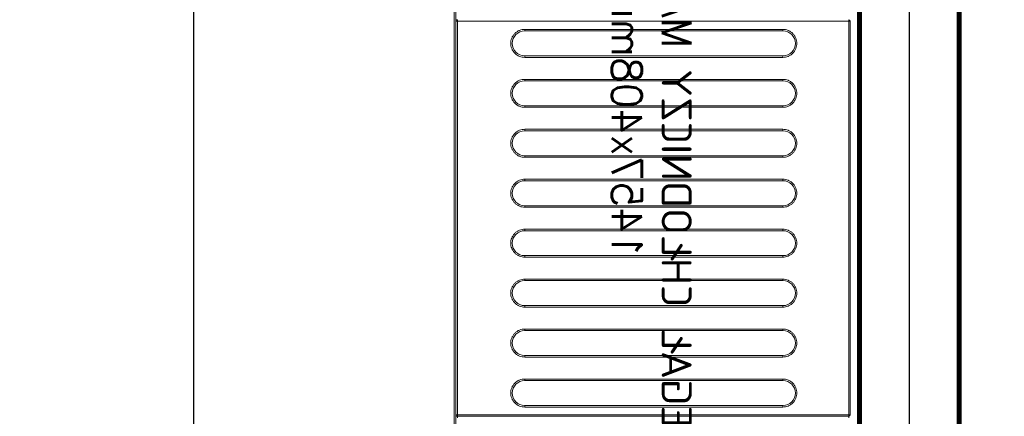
# Model space of a CAD drawing. Header units: millimetres. Extents: x 6161 to 8965, y -9035 to -5431.
# Tile 122 of 256: x 7979 to 8078, y -7135 to -7095. Entities that reach past the tile are written whole.
import ezdxf

# ---------------------------------------------------------------- set-up
doc = ezdxf.new("R2010")
doc.units = ezdxf.units.MM
doc.layers.add('Komory', color=132, linetype='Continuous')
doc.layers.add('Regały', color=3, linetype='Continuous')
doc.styles.add('Arch-Dim', font='romans.shx', dxfattribs={"width": 0.75})
doc.styles.add('RomanS', font='romans.shx')
doc.linetypes.add('BATTING', pattern='A,0.0001,-0.1,[134,ltypeshp.shx,S=0.1,R=0,X=-0.1,Y=0],-0.2,[134,ltypeshp.shx,S=0.1,R=180,X=0.1,Y=0],-0.1', length=0.4001)
doc.dimstyles.new('Standard 50', dxfattribs={"dimscale": 20, "dimtxt": 0.18, "dimasz": 0.18, "dimexe": 0.18, "dimexo": 0.0625, "dimgap": 0.09, "dimtad": 1, "dimdec": 1, "dimzin": 0, "dimdsep": 46, "dimtxsty": 'Arch-Dim', "dimcen": 0.09, "dimclrd": 2, "dimclre": 2, "dimclrt": 1, "dimadec": 0, "dimazin": 0, "dimtfac": 1, "dimtdec": 1, "dimtofl": 0, "dimtmove": 0, "dimatfit": 3, "dimfxl": 0, "dimtolj": 1, "dimtzin": 0, "dimarcsym": 0})

# ---------------------------------------------------------------- blocks, each defined once
blk = doc.blocks.new('*U586')
at = {"const_width": 0.5}
blk.add_lwpolyline([(140, 330), (140, 340), (200, 340), (200, 0), (0, 0), (0, 340), (60, 340), (60, 330), (10, 330), (10, 10), (190, 10), (190, 330)], close=True, dxfattribs=at)
blk = doc.blocks.new('*D584')
at = {"color": 2, "lineweight": -2, "transparency": 16777216}
for p, q in [((41.25, 340), (80.249, 340)), ((76.649, 336.4), (76.649, 3.6)), ((41.25, 0), (80.249, 0))]:
    blk.add_line(p, q, dxfattribs=at)
at = {"color": 2, "transparency": 16777216}
for points in [[(76.049, 336.4), (77.249, 336.4), (76.649, 340)], [(76.049, 3.6), (77.249, 3.6), (76.649, 0)]]:
    blk.add_solid(points, dxfattribs=at)
at = {"layer": 'Defpoints', "color": 0, "transparency": 16777216}
for p in [(40, 340), (40, 0), (76.649, 0)]:
    blk.add_point(p, dxfattribs=at)
at = {"color": 1, "transparency": 16777216, "insert": (73.049, 170), "char_height": 3.6, "attachment_point": 5, "rotation": 90, "style": 'Arch-Dim'}
blk.add_mtext('\\A1;340.0', dxfattribs=at)
blk = doc.blocks.new('*U60')
at = {"lineweight": 15}
for p, q in [((43.133, -0.665), (42.983, -0.665)), ((43.133, -39.865), (43.133, -0.665)), ((43.283, -0.665), (43.133, -0.665)), ((43.283, -0.559), (43.283, -0.515)), ((82.683, -0.515), (43.283, -0.515)), ((43.283, -0.665), (43.283, -0.559)), ((43.283, -0.665), (43.283, -39.865)), ((82.683, -0.665), (43.283, -0.665)), ((82.683, -0.515), (82.683, -0.559)), ((82.683, -0.559), (82.683, -0.665)), ((82.683, -39.865), (82.683, -0.665)), ((82.833, -0.665), (82.683, -0.665)), ((141.283, -40.025), (4.383, -40.025)), ((141.283, -40.175), (4.383, -40.175)), ((42.983, -39.865), (43.133, -39.865)), ((43.133, -39.865), (43.283, -39.865)), ((43.283, -39.865), (82.683, -39.865)), ((43.283, -39.865), (43.283, -40.012)), ((43.283, -40.012), (43.283, -40.015)), ((43.283, -40.015), (82.683, -40.015)), ((82.683, -39.865), (82.833, -39.865)), ((82.683, -40.012), (82.683, -39.865)), ((82.683, -40.015), (82.683, -40.012))]:
    blk.add_line(p, q, dxfattribs=at)
at = {"color": 253, "lineweight": 15, "true_color": 0xa6a6a6}
for p, q in [((44.063, -33.115), (44.063, -7.265)), ((44.063, -7.265), (44.213, -7.265)), ((44.213, -33.115), (44.213, -7.265)), ((46.713, -7.265), (46.713, -33.115)), ((46.863, -7.265), (46.713, -7.265)), ((46.863, -7.265), (46.863, -33.115)), ((49.063, -33.115), (49.063, -7.265)), ((49.063, -7.265), (49.213, -7.265)), ((49.213, -33.115), (49.213, -7.265)), ((51.713, -7.265), (51.713, -33.115)), ((51.863, -7.265), (51.713, -7.265)), ((51.863, -7.265), (51.863, -33.115)), ((54.063, -33.115), (54.063, -7.265)), ((54.063, -7.265), (54.213, -7.265)), ((54.213, -33.115), (54.213, -7.265)), ((56.713, -7.265), (56.713, -33.115)), ((56.863, -7.265), (56.713, -7.265)), ((56.863, -7.265), (56.863, -33.115)), ((59.063, -33.115), (59.063, -7.265)), ((59.063, -7.265), (59.213, -7.265)), ((59.213, -33.115), (59.213, -7.265)), ((61.713, -7.265), (61.713, -33.115)), ((61.863, -7.265), (61.713, -7.265)), ((61.863, -7.265), (61.863, -33.115)), ((64.063, -33.115), (64.063, -7.265)), ((64.063, -7.265), (64.213, -7.265)), ((64.213, -33.115), (64.213, -7.265)), ((66.713, -7.265), (66.713, -33.115)), ((66.863, -7.265), (66.713, -7.265)), ((66.863, -7.265), (66.863, -33.115)), ((69.063, -33.115), (69.063, -7.265)), ((69.063, -7.265), (69.213, -7.265)), ((69.213, -33.115), (69.213, -7.265)), ((71.713, -7.265), (71.713, -33.115)), ((71.863, -7.265), (71.713, -7.265)), ((71.863, -7.265), (71.863, -33.115)), ((74.063, -33.115), (74.063, -7.265)), ((74.063, -7.265), (74.213, -7.265)), ((74.213, -33.115), (74.213, -7.265)), ((76.713, -7.265), (76.713, -33.115)), ((76.863, -7.265), (76.713, -7.265)), ((76.863, -7.265), (76.863, -33.115)), ((79.063, -33.115), (79.063, -7.265)), ((79.063, -7.265), (79.213, -7.265)), ((79.213, -33.115), (79.213, -7.265)), ((81.713, -7.265), (81.713, -33.115)), ((81.863, -7.265), (81.713, -7.265)), ((81.863, -7.265), (81.863, -33.115)), ((44.213, -33.115), (44.063, -33.115)), ((46.863, -33.115), (46.713, -33.115)), ((49.213, -33.115), (49.063, -33.115)), ((51.863, -33.115), (51.713, -33.115)), ((54.213, -33.115), (54.063, -33.115)), ((56.863, -33.115), (56.713, -33.115)), ((59.213, -33.115), (59.063, -33.115)), ((61.863, -33.115), (61.713, -33.115)), ((64.213, -33.115), (64.063, -33.115)), ((66.863, -33.115), (66.713, -33.115)), ((69.213, -33.115), (69.063, -33.115)), ((71.863, -33.115), (71.713, -33.115)), ((74.213, -33.115), (74.063, -33.115)), ((76.863, -33.115), (76.713, -33.115)), ((79.213, -33.115), (79.063, -33.115)), ((81.863, -33.115), (81.713, -33.115))]:
    blk.add_line(p, q, dxfattribs=at)
at = {"lineweight": 15}
for centre, start, end in [((43.283, -0.665), 90, 180), ((82.683, -0.665), 0, 90)]:
    blk.add_arc(centre, 0.15, start, end, dxfattribs=at)
at = {"color": 253, "lineweight": 15, "true_color": 0xa6a6a6}
for centre, start, end in [((45.463, -7.265), 0, 180), ((50.463, -7.265), 0, 180), ((55.463, -7.265), 0, 180), ((60.463, -7.265), 0, 180), ((65.463, -7.265), 0, 180), ((70.463, -7.265), 0, 180), ((75.463, -7.265), 0, 180), ((80.463, -7.265), 0, 180), ((45.463, -33.115), 180, 0), ((50.463, -33.115), 180, 0), ((55.463, -33.115), 180, 0), ((60.463, -33.115), 180, 0), ((65.463, -33.115), 180, 0), ((70.463, -33.115), 180, 0), ((75.463, -33.115), 180, 0), ((80.463, -33.115), 180, 0)]:
    blk.add_arc(centre, 1.25, start, end, dxfattribs=at)
for points, knots in [([(44.063, -7.265), (44.068, -7.18), (44.077, -7.004), (44.155, -6.743), (44.284, -6.492), (44.466, -6.268), (44.69, -6.086), (44.941, -5.956), (45.202, -5.881), (45.463, -5.857), (45.724, -5.881), (45.985, -5.956), (46.236, -6.086), (46.46, -6.268), (46.642, -6.492), (46.771, -6.743), (46.849, -7.004), (46.859, -7.18), (46.863, -7.265)], [0, 0, 0, 0, 0.058258, 0.120006, 0.18432, 0.25, 0.31568, 0.379994, 0.441742, 0.5, 0.558258, 0.620006, 0.68432, 0.75, 0.81568, 0.879994, 0.941742, 1, 1, 1, 1]), ([(49.063, -7.265), (49.068, -7.18), (49.077, -7.004), (49.155, -6.743), (49.284, -6.492), (49.466, -6.268), (49.69, -6.086), (49.941, -5.956), (50.202, -5.881), (50.463, -5.857), (50.724, -5.881), (50.985, -5.956), (51.236, -6.086), (51.46, -6.268), (51.642, -6.492), (51.771, -6.743), (51.849, -7.004), (51.859, -7.18), (51.863, -7.265)], [0, 0, 0, 0, 0.058258, 0.120006, 0.18432, 0.25, 0.31568, 0.379995, 0.441742, 0.5, 0.558258, 0.620005, 0.68432, 0.75, 0.81568, 0.879994, 0.941742, 1, 1, 1, 1]), ([(54.063, -7.265), (54.068, -7.18), (54.077, -7.004), (54.155, -6.743), (54.284, -6.492), (54.466, -6.268), (54.69, -6.086), (54.941, -5.956), (55.202, -5.881), (55.463, -5.857), (55.724, -5.881), (55.985, -5.956), (56.236, -6.086), (56.46, -6.268), (56.642, -6.492), (56.771, -6.743), (56.849, -7.004), (56.859, -7.18), (56.863, -7.265)], [0, 0, 0, 0, 0.058258, 0.120006, 0.18432, 0.25, 0.31568, 0.379994, 0.441742, 0.5, 0.558258, 0.620006, 0.68432, 0.75, 0.81568, 0.879994, 0.941742, 1, 1, 1, 1]), ([(59.063, -7.265), (59.068, -7.18), (59.077, -7.004), (59.155, -6.743), (59.284, -6.492), (59.466, -6.268), (59.69, -6.086), (59.941, -5.956), (60.202, -5.881), (60.463, -5.857), (60.724, -5.881), (60.985, -5.956), (61.236, -6.086), (61.46, -6.268), (61.642, -6.492), (61.771, -6.743), (61.849, -7.004), (61.859, -7.18), (61.863, -7.265)], [0, 0, 0, 0, 0.058258, 0.120006, 0.18432, 0.25, 0.31568, 0.379995, 0.441742, 0.5, 0.558258, 0.620006, 0.68432, 0.75, 0.81568, 0.879994, 0.941742, 1, 1, 1, 1]), ([(64.063, -7.265), (64.068, -7.18), (64.077, -7.004), (64.155, -6.743), (64.284, -6.492), (64.466, -6.268), (64.69, -6.086), (64.941, -5.956), (65.202, -5.881), (65.463, -5.857), (65.724, -5.881), (65.985, -5.956), (66.236, -6.086), (66.46, -6.268), (66.642, -6.492), (66.771, -6.743), (66.849, -7.004), (66.859, -7.18), (66.863, -7.265)], [0, 0, 0, 0, 0.058258, 0.120006, 0.18432, 0.25, 0.31568, 0.379995, 0.441741, 0.5, 0.558258, 0.620006, 0.68432, 0.75, 0.81568, 0.879994, 0.941742, 1, 1, 1, 1]), ([(69.063, -7.265), (69.068, -7.18), (69.077, -7.004), (69.155, -6.743), (69.284, -6.492), (69.466, -6.268), (69.69, -6.086), (69.941, -5.956), (70.202, -5.881), (70.463, -5.857), (70.724, -5.881), (70.985, -5.956), (71.236, -6.086), (71.46, -6.268), (71.642, -6.492), (71.771, -6.743), (71.849, -7.004), (71.859, -7.18), (71.863, -7.265)], [0, 0, 0, 0, 0.058258, 0.120006, 0.184321, 0.25, 0.31568, 0.379994, 0.441742, 0.5, 0.558259, 0.620005, 0.68432, 0.75, 0.815679, 0.879994, 0.941742, 1, 1, 1, 1]), ([(74.063, -7.265), (74.068, -7.18), (74.077, -7.004), (74.155, -6.743), (74.284, -6.492), (74.466, -6.268), (74.69, -6.086), (74.941, -5.956), (75.202, -5.881), (75.463, -5.857), (75.724, -5.881), (75.985, -5.956), (76.236, -6.086), (76.46, -6.268), (76.642, -6.492), (76.771, -6.743), (76.849, -7.004), (76.859, -7.18), (76.863, -7.265)], [0, 0, 0, 0, 0.058258, 0.120006, 0.18432, 0.25, 0.31568, 0.379994, 0.441742, 0.5, 0.558257, 0.620005, 0.68432, 0.75, 0.81568, 0.879994, 0.941742, 1, 1, 1, 1]), ([(79.063, -7.265), (79.068, -7.18), (79.077, -7.004), (79.155, -6.743), (79.284, -6.492), (79.466, -6.268), (79.69, -6.086), (79.941, -5.956), (80.202, -5.881), (80.463, -5.857), (80.724, -5.881), (80.985, -5.956), (81.236, -6.086), (81.46, -6.268), (81.642, -6.492), (81.771, -6.743), (81.849, -7.004), (81.859, -7.18), (81.863, -7.265)], [0, 0, 0, 0, 0.058258, 0.120006, 0.18432, 0.25, 0.315679, 0.379994, 0.441742, 0.500001, 0.558258, 0.620006, 0.68432, 0.75, 0.81568, 0.879994, 0.941742, 1, 1, 1, 1]), ([(46.863, -33.115), (46.859, -33.2), (46.849, -33.376), (46.771, -33.637), (46.642, -33.888), (46.46, -34.112), (46.236, -34.294), (45.985, -34.424), (45.724, -34.499), (45.463, -34.523), (45.202, -34.499), (44.941, -34.424), (44.69, -34.294), (44.466, -34.112), (44.284, -33.888), (44.155, -33.637), (44.077, -33.376), (44.068, -33.2), (44.063, -33.115)], [0, 0, 0, 0, 0.058258, 0.120006, 0.18432, 0.25, 0.31568, 0.379994, 0.441742, 0.5, 0.558258, 0.620006, 0.68432, 0.75, 0.81568, 0.879994, 0.941742, 1, 1, 1, 1]), ([(51.863, -33.115), (51.859, -33.2), (51.849, -33.376), (51.771, -33.637), (51.642, -33.888), (51.46, -34.112), (51.236, -34.294), (50.985, -34.424), (50.724, -34.499), (50.463, -34.523), (50.202, -34.499), (49.941, -34.424), (49.69, -34.294), (49.466, -34.112), (49.284, -33.888), (49.155, -33.637), (49.077, -33.376), (49.068, -33.2), (49.063, -33.115)], [0, 0, 0, 0, 0.058258, 0.120006, 0.18432, 0.25, 0.315679, 0.379995, 0.441742, 0.5, 0.558258, 0.620005, 0.684321, 0.75, 0.81568, 0.879994, 0.941742, 1, 1, 1, 1]), ([(56.863, -33.115), (56.859, -33.2), (56.849, -33.376), (56.771, -33.637), (56.642, -33.888), (56.46, -34.112), (56.236, -34.294), (55.985, -34.424), (55.724, -34.499), (55.463, -34.523), (55.202, -34.499), (54.941, -34.424), (54.69, -34.294), (54.466, -34.112), (54.284, -33.888), (54.155, -33.637), (54.077, -33.376), (54.068, -33.2), (54.063, -33.115)], [0, 0, 0, 0, 0.058258, 0.120006, 0.18432, 0.25, 0.31568, 0.379994, 0.441742, 0.5, 0.558258, 0.620006, 0.68432, 0.75, 0.81568, 0.879994, 0.941742, 1, 1, 1, 1]), ([(61.863, -33.115), (61.859, -33.2), (61.849, -33.376), (61.771, -33.637), (61.642, -33.888), (61.46, -34.112), (61.236, -34.294), (60.985, -34.424), (60.724, -34.499), (60.463, -34.523), (60.202, -34.499), (59.941, -34.424), (59.69, -34.294), (59.466, -34.112), (59.284, -33.888), (59.155, -33.637), (59.077, -33.376), (59.068, -33.2), (59.063, -33.115)], [0, 0, 0, 0, 0.058258, 0.120005, 0.18432, 0.25, 0.31568, 0.379994, 0.441742, 0.5, 0.558258, 0.620005, 0.684321, 0.75, 0.81568, 0.879995, 0.941742, 1, 1, 1, 1]), ([(66.863, -33.115), (66.859, -33.2), (66.849, -33.376), (66.771, -33.637), (66.642, -33.888), (66.46, -34.112), (66.236, -34.294), (65.985, -34.424), (65.724, -34.499), (65.463, -34.523), (65.202, -34.499), (64.941, -34.424), (64.69, -34.294), (64.466, -34.112), (64.284, -33.888), (64.155, -33.637), (64.077, -33.376), (64.068, -33.2), (64.063, -33.115)], [0, 0, 0, 0, 0.058258, 0.120005, 0.18432, 0.25, 0.31568, 0.379994, 0.441742, 0.5, 0.558259, 0.620005, 0.68432, 0.75, 0.81568, 0.879994, 0.941742, 1, 1, 1, 1]), ([(71.863, -33.115), (71.859, -33.2), (71.849, -33.376), (71.771, -33.637), (71.642, -33.888), (71.46, -34.112), (71.236, -34.294), (70.985, -34.424), (70.724, -34.499), (70.463, -34.523), (70.202, -34.499), (69.941, -34.424), (69.69, -34.294), (69.466, -34.112), (69.284, -33.888), (69.155, -33.637), (69.077, -33.376), (69.068, -33.2), (69.063, -33.115)], [0, 0, 0, 0, 0.058258, 0.120005, 0.184321, 0.25, 0.31568, 0.379995, 0.441741, 0.5, 0.558258, 0.620006, 0.68432, 0.75, 0.815679, 0.879995, 0.941742, 1, 1, 1, 1]), ([(76.863, -33.115), (76.859, -33.2), (76.849, -33.376), (76.771, -33.637), (76.642, -33.888), (76.46, -34.112), (76.236, -34.294), (75.985, -34.424), (75.724, -34.499), (75.463, -34.523), (75.202, -34.499), (74.941, -34.424), (74.69, -34.294), (74.466, -34.112), (74.284, -33.888), (74.155, -33.637), (74.077, -33.376), (74.068, -33.2), (74.063, -33.115)], [0, 0, 0, 0, 0.058258, 0.120006, 0.18432, 0.25, 0.31568, 0.379995, 0.441743, 0.5, 0.558258, 0.620006, 0.68432, 0.75, 0.81568, 0.879995, 0.941742, 1, 1, 1, 1]), ([(81.863, -33.115), (81.859, -33.2), (81.849, -33.376), (81.771, -33.637), (81.642, -33.888), (81.46, -34.112), (81.236, -34.294), (80.985, -34.424), (80.724, -34.499), (80.463, -34.523), (80.202, -34.499), (79.941, -34.424), (79.69, -34.294), (79.466, -34.112), (79.284, -33.888), (79.155, -33.637), (79.077, -33.376), (79.068, -33.2), (79.063, -33.115)], [0, 0, 0, 0, 0.058258, 0.120006, 0.18432, 0.25, 0.315679, 0.379994, 0.441742, 0.499999, 0.558258, 0.620006, 0.684321, 0.75, 0.81568, 0.879995, 0.941742, 1, 1, 1, 1])]:
    blk.add_open_spline(points, degree=3, knots=knots, dxfattribs=at)
at = {"lineweight": 15}
for points, knots in [([(43.133, -39.863), (43.135, -39.882), (43.139, -39.92), (43.167, -39.96), (43.197, -39.985), (43.223, -40), (43.253, -40.009), (43.273, -40.011), (43.283, -40.012)], [0, 0, 0, 0, 0.2382683, 0.4854289, 0.6120343, 0.7399758, 0.8692302, 1, 1, 1, 1]), ([(82.683, -40.012), (82.693, -40.011), (82.714, -40.009), (82.743, -40), (82.77, -39.985), (82.8, -39.96), (82.828, -39.92), (82.831, -39.882), (82.833, -39.863)], [0, 0, 0, 0, 0.130758, 0.260025, 0.387956, 0.514571, 0.761733, 1, 1, 1, 1])]:
    blk.add_open_spline(points, degree=3, knots=knots, dxfattribs=at)
at = {"color": 7, "insert": (72.85, -20.4), "char_height": 3, "width": 145.7, "attachment_point": 5, "style": 'RomanS'}
blk.add_mtext('REGAŁ CHŁODNICZY MAGAZYNOWY\\P1457x408mm', dxfattribs=at)
blk = doc.blocks.new('*U583')
at = {"const_width": 0.5}
blk.add_lwpolyline([(135, 330), (135, 340), (260, 340), (260, 0), (0, 0), (0, 340), (55, 340), (55, 330), (10, 330), (10, 10), (250, 10), (250, 330)], close=True, dxfattribs=at)
at = {"color": 253, "linetype": 'BATTING', "ltscale": 12, "true_color": 0xadadad}
blk.add_lwpolyline([(55, 335), (5, 335), (5, 5), (255, 5), (255, 335), (135, 335)], dxfattribs=at)
dim = blk.add_linear_dim(base=(76.649, 0), p1=(40, 340), p2=(40, 0), angle=90, dimstyle='Standard 50', override={"dimfxl": 50, "dimfxlon": 1})
dim.commit()
dim.dimension.update_dxf_attribs({"geometry": '*D584', "text_midpoint": (73.049, 170)})

msp = doc.modelspace()

# ---------------------------------------------------------------- block references
at = {"layer": 'Komory', "rotation": 179.9999999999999}
for name, p in [('*U583', (8073.242, -6977.742)), ('*U586', (8273.242, -6977.742))]:
    msp.add_blockref(name, p, dxfattribs=at)
at = {"layer": 'Regały', "linetype": 'Continuous', "lineweight": 25, "xscale": -1, "rotation": 270}
msp.add_blockref('*U60', (8062.841, -7177.688), dxfattribs=at)

doc.saveas('drawing.dxf')
